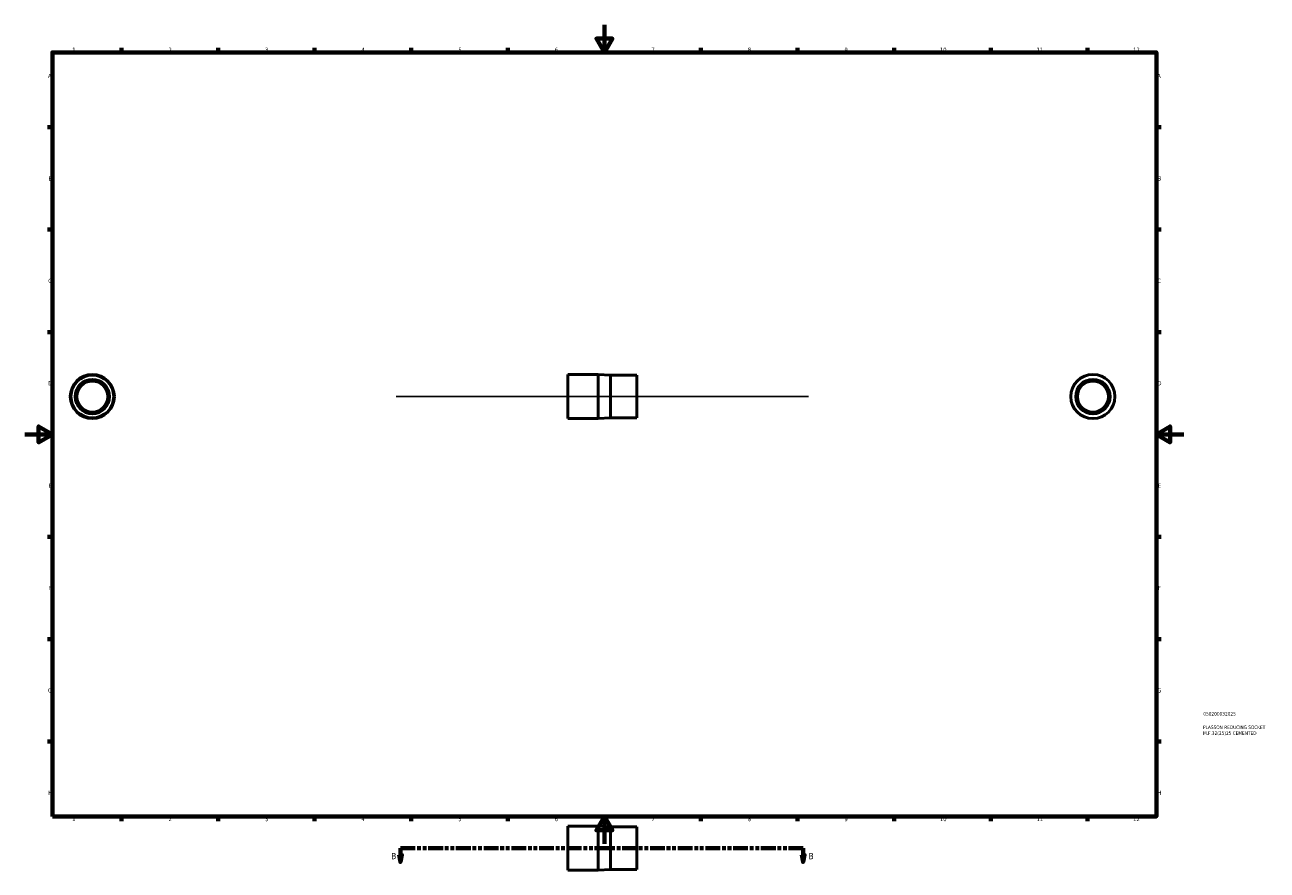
# Model space of a CAD drawing. Header units: millimetres. Extents: x 0 to 901, y -19 to 1060.
# Tile 1 of 3: x 0 to 901, y -19 to 594. Entities that reach past the tile are written whole.
import ezdxf

# ---------------------------------------------------------------- set-up
doc = ezdxf.new("R2010")
doc.units = ezdxf.units.MM
doc.linetypes.add('DOUBLE_DASH_CHAIN', pattern=[1.2403, 0.6614, -0.0827, 0.1654, -0.0827, 0.1654, -0.0827])
for name, color, linetype, lineweight in [('Border (ANSI)', 7, 'Continuous', 70), ('Section Line (ANSI)', 7, 'DOUBLE_DASH_CHAIN', 70), ('Sketch Geometry (ANSI)', 7, 'Continuous', 25), ('Title (ISO)', 7, 'Continuous', 50), ('Visible (ANSI)', 7, 'Continuous', 50)]:
    doc.layers.add(name, color=color, linetype=linetype, lineweight=lineweight)
doc.styles.add('Label Text (ANSI)', font='tahoma.ttf')
doc.styles.add('Note Text (ANSI)', font='tahoma.ttf')
doc.styles.add('Note Text (ISO)', font='tahoma.ttf')

# ---------------------------------------------------------------- blocks, each defined once
blk = doc.blocks.new('Borders Default Border')
at = {"layer": 'Border (ANSI)'}
for p, q in [((70.08, 574), (70.08, 577.45)), ((140.17, 574), (140.17, 577.45)), ((210.25, 574), (210.25, 577.45)), ((280.33, 574), (280.33, 577.45)), ((350.42, 574), (350.42, 577.45)), ((490.58, 574), (490.58, 577.45)), ((560.67, 574), (560.67, 577.45)), ((630.75, 574), (630.75, 577.45)), ((700.83, 574), (700.83, 577.45)), ((770.92, 574), (770.92, 577.45)), ((20, 519.75), (16.55, 519.75)), ((821, 519.75), (824.45, 519.75)), ((20, 445.5), (16.55, 445.5)), ((821, 445.5), (824.45, 445.5)), ((20, 371.25), (16.55, 371.25)), ((821, 371.25), (824.45, 371.25)), ((20, 222.75), (16.55, 222.75)), ((821, 222.75), (824.45, 222.75)), ((20, 148.5), (16.55, 148.5)), ((821, 148.5), (824.45, 148.5)), ((20, 74.25), (16.55, 74.25)), ((821, 74.25), (824.45, 74.25)), ((70.08, 20), (70.08, 16.55)), ((140.17, 20), (140.17, 16.55)), ((210.25, 20), (210.25, 16.55)), ((280.33, 20), (280.33, 16.55)), ((350.42, 20), (350.42, 16.55)), ((490.58, 20), (490.58, 16.55)), ((560.67, 20), (560.67, 16.55)), ((630.75, 20), (630.75, 16.55)), ((700.83, 20), (700.83, 16.55)), ((770.92, 20), (770.92, 16.55))]:
    blk.add_line(p, q, dxfattribs=at)
at = {"layer": 'Border (ANSI)', "flags": 128}
for points in [[(420.5, 594), (420.5, 574), (414.73, 584), (426.27, 584), (420.5, 574)], [(20, 20), (20, 574), (821, 574), (821, 20), (20, 20)], [(0, 297), (20, 297), (10, 302.77), (10, 291.23), (20, 297)], [(841, 297), (821, 297), (831, 302.77), (831, 291.23), (821, 297)], [(420.5, 0), (420.5, 20), (414.73, 10), (426.27, 10), (420.5, 20)]]:
    blk.add_lwpolyline(points, dxfattribs=at)
at = {"layer": 'Border (ANSI)', "attachment_point": 7, "style": 'Note Text (ANSI)'}
for s, insert, char_height in [('1', (34.35, 574.4), 3.05), ('2', (104.2, 574.4), 3.05), ('3', (174.26, 574.34), 3.05), ('4', (244.23, 574.4), 3.05), ('5', (314.48, 574.34), 3.05), ('6', (384.49, 574.34), 3.05), ('7', (454.6, 574.4), 3.05), ('8', (524.63, 574.33), 3.05), ('9', (594.7, 574.34), 3.05), ('10', (663.96, 574.34), 3.048), ('11', (734.04, 574.4), 3.048), ('12', (804.13, 574.4), 3.048), ('A', (16.78, 555.35), 3.05), ('A', (821.63, 555.35), 3.05), ('B', (17.15, 481.1), 3.05), ('B', (821.99, 481.1), 3.05), ('C', (16.95, 406.8), 3.05), ('C', (821.8, 406.8), 3.05), ('D', (16.96, 332.6), 3.05), ('D', (821.81, 332.6), 3.05), ('E', (17.21, 258.35), 3.05), ('E', (822.05, 258.35), 3.05), ('F', (17.29, 184.1), 3.05), ('F', (822.14, 184.1), 3.05), ('G', (16.81, 109.79), 3.05), ('G', (821.66, 109.79), 3.05), ('H', (16.97, 35.6), 3.05), ('H', (821.81, 35.6), 3.05), ('1', (34.35, 16.55), 3.05), ('2', (104.2, 16.55), 3.05), ('3', (174.26, 16.49), 3.05), ('4', (244.23, 16.55), 3.05), ('5', (314.48, 16.49), 3.05), ('6', (384.49, 16.49), 3.05), ('7', (454.6, 16.55), 3.05), ('8', (524.63, 16.48), 3.05), ('9', (594.7, 16.49), 3.05), ('10', (663.96, 16.49), 3.048), ('11', (734.04, 16.55), 3.048), ('12', (804.13, 16.55), 3.048)]:
    blk.add_mtext(s, dxfattribs=dict(at, insert=insert, char_height=char_height))
blk = doc.blocks.new('Title Blocks ISO')
at = {"layer": 'Title (ISO)', "color": 232, "true_color": 0xca0064, "style": 'Note Text (ISO)'}
for tag, p in [('PART_NUMBER_001', (34.08, 73.13)), ('DESCRIPTION_001', (33.84, 63.4)), ('DESCRIPTION_002', (33.84, 59.12))]:
    blk.add_attdef(tag, p, '', height=2.5, dxfattribs=at)
blk = doc.blocks.new('2dTransSection0')
at = {"layer": 'Section Line (ANSI)', "linetype": 'Continuous'}
for p, q in [((271.56, -7.97), (272.56, -12.97)), ((273.56, -7.97), (271.56, -7.97)), ((272.56, -2.97), (283.08, -2.97)), ((272.56, -2.97), (272.56, -7.97)), ((272.56, -7.97), (272.56, -12.97)), ((272.56, -12.97), (273.56, -7.97)), ((554.18, -2.97), (564.7, -2.97)), ((563.7, -7.97), (564.7, -12.97)), ((565.7, -7.97), (563.7, -7.97)), ((564.7, -2.97), (564.7, -7.97)), ((564.7, -7.97), (564.7, -12.97)), ((564.7, -12.97), (565.7, -7.97))]:
    blk.add_line(p, q, dxfattribs=at)
at = {"layer": 'Section Line (ANSI)', "linetype": 'DOUBLE_DASH_CHAIN', "ltscale": 16.218304}
blk.add_line((272.56, -2.97), (564.7, -2.97), dxfattribs=at)
at = {"layer": 'Section Line (ANSI)', "linetype": 'Continuous', "flags": 128}
for points in [[(271.56, -7.97), (272.56, -12.97), (273.56, -7.97), (271.56, -7.97)], [(563.7, -7.97), (564.7, -12.97), (565.7, -7.97), (563.7, -7.97)]]:
    blk.add_lwpolyline(points, dxfattribs=at)
at = {"layer": 'Section Line (ANSI)'}
for points in [[(271.56, -7.97), (272.56, -12.97), (273.56, -7.97), (271.56, -7.97)], [(563.7, -7.97), (564.7, -12.97), (565.7, -7.97), (563.7, -7.97)]]:
    blk.add_solid(points, dxfattribs=at)
at = {"layer": 'Section Line (ANSI)', "char_height": 4.57, "attachment_point": 7, "style": 'Label Text (ANSI)'}
for insert in [(265.82, -11.04), (568.65, -11.04)]:
    blk.add_mtext('B', dxfattribs=dict(at, insert=insert))

msp = doc.modelspace()

# ---------------------------------------------------------------- linework, layer by layer
at = {"layer": 'Sketch Geometry (ANSI)'}
msp.add_line((269.531, 324.427), (568.531, 324.427), dxfattribs=at)
at = {"layer": 'Visible (ANSI)'}
for p, q in [((394.031, 340.427), (394.031, 308.427)), ((416.031, 340.427), (394.031, 340.427)), ((416.031, 340.427), (416.031, 308.427)), ((425.031, 339.927), (416.031, 340.427)), ((425.031, 339.927), (425.031, 308.927)), ((444.031, 339.927), (425.031, 339.927)), ((444.031, 339.927), (444.031, 308.927)), ((416.031, 308.427), (394.031, 308.427)), ((425.031, 308.927), (416.031, 308.427)), ((444.031, 308.927), (425.031, 308.927)), ((394.031, 13.029), (394.031, -18.971)), ((416.031, 13.029), (394.031, 13.029)), ((416.031, 13.029), (416.031, -18.971)), ((425.031, 12.529), (416.031, 13.029)), ((425.031, 12.529), (425.031, -18.471)), ((444.031, 12.529), (425.031, 12.529)), ((444.031, 12.529), (444.031, -18.471)), ((416.031, -18.971), (394.031, -18.971)), ((425.031, -18.471), (416.031, -18.971)), ((444.031, -18.471), (425.031, -18.471))]:
    msp.add_line(p, q, dxfattribs=at)
for centre, radius in [((48.959, 324.427), 16), ((48.959, 324.427), 15.5), ((48.959, 324.427), 12.5), ((48.959, 324.427), 11.25), ((774.964, 324.427), 16), ((774.964, 324.427), 12.5), ((774.964, 324.427), 11.25)]:
    msp.add_circle(centre, radius, dxfattribs=at)

# ---------------------------------------------------------------- block references
msp.add_blockref('Borders Default Border', (0, 0))
msp.add_blockref('Title Blocks ISO', (821, 20)).add_auto_attribs({'PART_NUMBER_001': '050200032025', 'DESCRIPTION_001': 'PLASSON REDUCING SOCKET', 'DESCRIPTION_002': 'M.F.32(25)25 CEMENTED'})
at = {"layer": 'Section Line (ANSI)'}
msp.add_blockref('2dTransSection0', (0, 0), dxfattribs=at)

doc.saveas('drawing.dxf')
